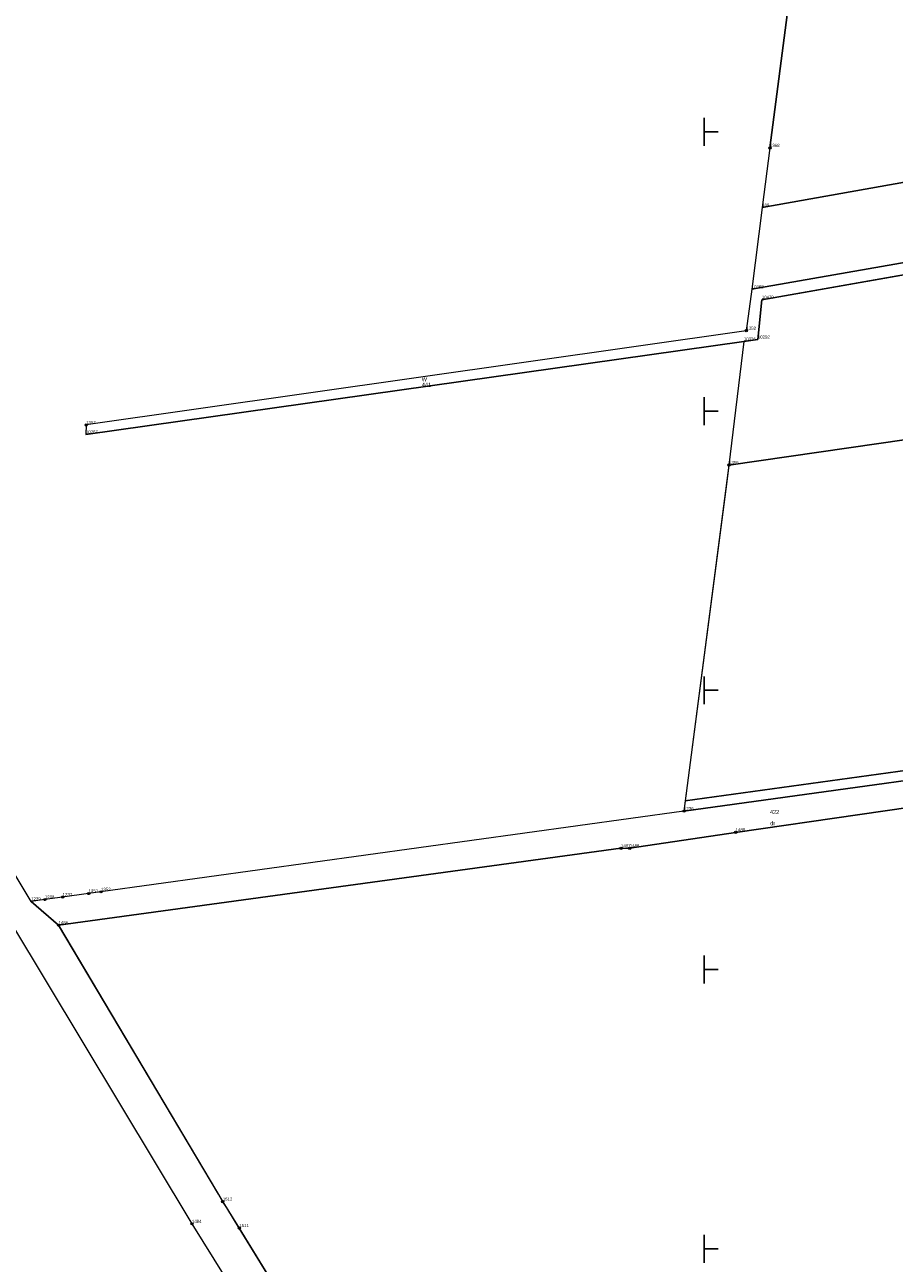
# Model space of a CAD drawing. Header units: metres. Extents: x 5548743 to 5556416, y 5707500 to 5714000.
# Tile 39 of 244: x 5550157 to 5550468, y 5712395 to 5712838. Entities that reach past the tile are written whole.
import ezdxf
from ezdxf.enums import TextEntityAlignment as Align

# ---------------------------------------------------------------- set-up
doc = ezdxf.new("R2010")
doc.units = ezdxf.units.M
doc.linetypes.add('219-1000', pattern=[0])
doc.layers.get('0').update_dxf_attribs({"color": 2, "lineweight": 5})
doc.styles.get("Standard").update_dxf_attribs({"font": 'Working1250', "width": 0.75})

# ---------------------------------------------------------------- blocks, each defined once
blk = doc.blocks.new('202')
at = {"color": 0, "linetype": 'Continuous', "lineweight": 0}
blk.add_circle((0, 0), 0.4, dxfattribs=at)
blk = doc.blocks.new('203')
at = {"linetype": 'Continuous', "lineweight": 0}
h = blk.add_hatch(color=0, dxfattribs=at)
edge = h.paths.add_edge_path()
edge.add_arc((0, 0), 0.09, 0, 360)
blk = doc.blocks.new('RAMKA1000K')
at = {"color": 0}
for p, q in [((0, 495), (0, 500)), ((0, 500), (5, 500)), ((0, 395), (0, 405)), ((0, 400), (5, 400)), ((0, 295), (0, 305)), ((0, 300), (5, 300)), ((0, 195), (0, 205)), ((0, 200), (5, 200)), ((0, 95), (0, 105)), ((0, 100), (5, 100)), ((0, 0), (0, 5)), ((0, 0), (5, 0))]:
    blk.add_line(p, q, dxfattribs=at)

msp = doc.modelspace()

# ---------------------------------------------------------------- linework, layer by layer
at = {"layer": '217-kontur klasyfikacyjny', "color": 3, "linetype": 'CONTINUOUS', "lineweight": 18, "flags": 128}
for points in [[(5550430.46, 5712847.53), (5550423.52, 5712794.26)], [(5550416.98, 5712743.62), (5550717.32, 5712796.14)], [(5550423.52, 5712794.26), (5550420.75, 5712772.85)], [(5550717.28, 5712792.16), (5550420.6, 5712739.86)], [(5550477.09, 5712782.88), (5550420.75, 5712772.85)], [(5550420.75, 5712772.85), (5550477.09, 5712782.88)], [(5550420.75, 5712772.85), (5550416.98, 5712743.62)], [(5550420.6, 5712739.86), (5550419.2, 5712725.62)], [(5550414.17, 5712724.9), (5550408.86, 5712680.67)], [(5550707.03, 5712723.69), (5550408.86, 5712680.67)], [(5550408.86, 5712680.67), (5550707.03, 5712723.69)], [(5550419.2, 5712725.62), (5550414.17, 5712724.9)], [(5550408.86, 5712680.67), (5550408.08, 5712674.74)], [(5550408.08, 5712674.74), (5550393.23, 5712560.37)], [(5550687.24, 5712600.99), (5550393.23, 5712560.37)], [(5550393.23, 5712560.37), (5550687.24, 5712600.99)], [(5550392.75, 5712556.72), (5550689.76, 5712597.72)], [(5550393.23, 5712560.37), (5550392.75, 5712556.72)]]:
    msp.add_lwpolyline(points, dxfattribs=at)
at = {"layer": '218-kontur użytku gruntowego', "color": 3, "linetype": 'CONTINUOUS', "lineweight": 18, "flags": 128}
for points in [[(5550430.46, 5712847.53), (5550423.52, 5712794.26)], [(5550717.32, 5712796.14), (5550416.98, 5712743.62)], [(5550416.98, 5712743.62), (5550717.32, 5712796.14)], [(5550423.52, 5712794.26), (5550420.75, 5712772.85)], [(5550420.6, 5712739.86), (5550717.28, 5712792.16)], [(5550717.28, 5712792.16), (5550420.6, 5712739.86)], [(5550477.09, 5712782.88), (5550420.75, 5712772.85)], [(5550420.75, 5712772.85), (5550477.09, 5712782.88)], [(5550420.75, 5712772.85), (5550416.98, 5712743.62)], [(5550416.98, 5712743.62), (5550415.06, 5712728.76)], [(5550419.2, 5712725.62), (5550420.6, 5712739.86)], [(5550420.6, 5712739.86), (5550419.2, 5712725.62)], [(5550415.06, 5712728.76), (5550178.74, 5712695.03)], [(5550178.65, 5712691.65), (5550414.17, 5712724.9)], [(5550414.17, 5712724.9), (5550408.86, 5712680.67)], [(5550707.03, 5712723.69), (5550408.86, 5712680.67)], [(5550408.86, 5712680.67), (5550707.03, 5712723.69)], [(5550414.17, 5712724.9), (5550419.2, 5712725.62)], [(5550419.2, 5712725.62), (5550414.17, 5712724.9)], [(5550178.74, 5712695.03), (5550178.65, 5712691.65)], [(5550408.86, 5712680.67), (5550408.08, 5712674.74)], [(5550408.08, 5712674.74), (5550393.23, 5712560.37)], [(5550687.24, 5712600.99), (5550393.23, 5712560.37)], [(5550393.23, 5712560.37), (5550687.24, 5712600.99)], [(5550159.05, 5712524.42), (5550115.3, 5712597.15)], [(5550392.75, 5712556.72), (5550689.76, 5712597.72)], [(5550689.76, 5712597.72), (5550392.75, 5712556.72)], [(5550393.23, 5712560.37), (5550392.75, 5712556.72)], [(5550411.23, 5712549.12), (5550500.17, 5712561.94)], [(5550392.75, 5712556.72), (5550184.06, 5712527.82)], [(5550373.35, 5712543.43), (5550411.23, 5712549.12)], [(5550168.86, 5712515.88), (5550370.2, 5712543.41)], [(5550370.2, 5712543.41), (5550373.35, 5712543.43)], [(5550163.95, 5712525.06), (5550159.05, 5712524.42)], [(5550159.05, 5712524.42), (5550168.86, 5712515.88)], [(5550168.86, 5712515.88), (5550159.05, 5712524.42)], [(5550170.34, 5712525.93), (5550163.95, 5712525.06)], [(5550179.61, 5712527.21), (5550170.34, 5712525.93)], [(5550184.06, 5712527.82), (5550179.61, 5712527.21)], [(5550151.61, 5712516.99), (5550216.62, 5712408.92)], [(5550226.08, 5712419.49), (5550168.86, 5712515.88)], [(5550227.65, 5712416.85), (5550226.08, 5712419.49)], [(5550229.06, 5712414.6), (5550227.65, 5712416.85)], [(5550233.58, 5712407.41), (5550229.06, 5712414.6)], [(5550216.62, 5712408.92), (5550228.37, 5712389.92)], [(5550293.13, 5712310.27), (5550233.58, 5712407.41)]]:
    msp.add_lwpolyline(points, dxfattribs=at)
at = {"layer": '219-działka ewidencyjna', "color": 7, "linetype": '219-1000', "lineweight": 18, "flags": 128}
for points in [[(5550423.52, 5712794.26), (5550430.46, 5712847.53)], [(5550721.57, 5712796.88), (5550416.98, 5712743.62)], [(5550423.52, 5712794.26), (5550420.75, 5712772.85)], [(5550720.92, 5712792.8), (5550420.6, 5712739.86)], [(5550477.09, 5712782.88), (5550420.75, 5712772.85)], [(5550420.75, 5712772.85), (5550416.98, 5712743.62)], [(5550416.98, 5712743.62), (5550415.06, 5712728.76)], [(5550420.6, 5712739.86), (5550419.2, 5712725.62)], [(5550415.06, 5712728.76), (5550178.74, 5712695.03)], [(5550414.17, 5712724.9), (5550178.65, 5712691.65)], [(5550414.17, 5712724.9), (5550408.86, 5712680.67)], [(5550709.94, 5712724.1), (5550408.86, 5712680.67)], [(5550419.2, 5712725.62), (5550414.17, 5712724.9)], [(5550178.74, 5712695.03), (5550178.65, 5712691.65)], [(5550408.86, 5712680.67), (5550392.75, 5712556.72)], [(5550159.05, 5712524.42), (5550115.3, 5712597.15)], [(5550689.76, 5712597.72), (5550392.75, 5712556.72)], [(5550500.17, 5712561.94), (5550411.23, 5712549.12)], [(5550392.75, 5712556.72), (5550184.06, 5712527.82)], [(5550411.23, 5712549.12), (5550373.35, 5712543.43)], [(5550370.2, 5712543.41), (5550168.86, 5712515.88)], [(5550370.2, 5712543.41), (5550373.35, 5712543.43)], [(5550163.95, 5712525.06), (5550159.05, 5712524.42)], [(5550159.05, 5712524.42), (5550168.86, 5712515.88)], [(5550170.34, 5712525.93), (5550163.95, 5712525.06)], [(5550179.61, 5712527.21), (5550170.34, 5712525.93)], [(5550184.06, 5712527.82), (5550179.61, 5712527.21)], [(5550151.61, 5712516.99), (5550216.62, 5712408.92)], [(5550168.86, 5712515.88), (5550227.65, 5712416.85)], [(5550227.65, 5712416.85), (5550233.58, 5712407.41)], [(5550216.62, 5712408.92), (5550228.37, 5712389.92)], [(5550233.58, 5712407.41), (5550300.71, 5712297.91)]]:
    msp.add_lwpolyline(points, dxfattribs=at)

# ---------------------------------------------------------------- block references
at = {"layer": '202-punkt graniczny', "color": 7, "linetype": 'CONTINUOUS', "lineweight": 18}
for p in [(5550423.52, 5712794.26), (5550415.06, 5712728.76), (5550178.74, 5712695.03), (5550408.86, 5712680.67), (5550392.75, 5712556.72), (5550411.23, 5712549.12), (5550370.2, 5712543.41), (5550373.35, 5712543.43), (5550184.06, 5712527.82), (5550163.95, 5712525.06), (5550170.34, 5712525.93), (5550179.61, 5712527.21), (5550168.86, 5712515.88), (5550227.65, 5712416.85), (5550216.62, 5712408.92), (5550233.58, 5712407.41)]:
    msp.add_blockref('202', p, dxfattribs=at)
at = {"layer": '203-punkt graniczny', "color": 7, "linetype": 'CONTINUOUS', "lineweight": 18}
for p in [(5550420.75, 5712772.85), (5550416.98, 5712743.62), (5550420.6, 5712739.86), (5550414.17, 5712724.9), (5550419.2, 5712725.62), (5550178.65, 5712691.65), (5550159.05, 5712524.42)]:
    msp.add_blockref('203', p, dxfattribs=at)
at = {"layer": 'Wstawianie ramki sekcyjnej z opisem', "color": 7, "linetype": 'CONTINUOUS', "lineweight": 13}
for p in [(5550400, 5712500), (5550400, 5712500), (5550400, 5712500), (5550400, 5712500), (5550400, 5712000), (5550400, 5712000), (5550400, 5712000), (5550400, 5712000)]:
    msp.add_blockref('RAMKA1000K', p, dxfattribs=at)

# ---------------------------------------------------------------- texts
at = {"layer": '202-punkt graniczny-Atr103', "color": 7, "width": 0.9}
for s, p in [('1368', (5550423.52, 5712794.26)), ('1368', (5550423.52, 5712794.26)), ('1358', (5550415.06, 5712728.76)), ('1358', (5550415.06, 5712728.76)), ('1357', (5550178.74, 5712695.03)), ('1357', (5550178.74, 5712695.03)), ('1355', (5550408.86, 5712680.67)), ('1355', (5550408.86, 5712680.67)), ('1236', (5550392.75, 5712556.72)), ('1236', (5550392.75, 5712556.72)), ('1489', (5550411.23, 5712549.12)), ('1489', (5550411.23, 5712549.12)), ('1487', (5550370.2, 5712543.41)), ('1487', (5550370.2, 5712543.41)), ('1488', (5550373.35, 5712543.43)), ('1488', (5550373.35, 5712543.43)), ('1351', (5550179.61, 5712527.21)), ('1351', (5550179.61, 5712527.21)), ('1352', (5550184.06, 5712527.82)), ('1352', (5550184.06, 5712527.82)), ('1238', (5550163.95, 5712525.06)), ('1238', (5550163.95, 5712525.06)), ('1237', (5550170.34, 5712525.93)), ('1237', (5550170.34, 5712525.93)), ('1486', (5550168.86, 5712515.88)), ('1486', (5550168.86, 5712515.88)), ('1512', (5550227.65, 5712416.85)), ('1512', (5550227.65, 5712416.85)), ('1484', (5550216.62, 5712408.92)), ('1484', (5550216.62, 5712408.92)), ('1511', (5550233.58, 5712407.41)), ('1511', (5550233.58, 5712407.41))]:
    msp.add_text(s, height=1.125, dxfattribs=at).set_placement(p, align=Align.BOTTOM_LEFT)
at = {"layer": '203-punkt graniczny-Atr103', "color": 7, "width": 0.9}
for s, p in [('108', (5550420.75, 5712772.85)), ('108', (5550420.75, 5712772.85)), ('10388', (5550416.98, 5712743.62)), ('10388', (5550416.98, 5712743.62)), ('10479', (5550420.6, 5712739.86)), ('10479', (5550420.6, 5712739.86)), ('10326', (5550414.17, 5712724.9)), ('10326', (5550414.17, 5712724.9)), ('10292', (5550419.2, 5712725.62)), ('10292', (5550419.2, 5712725.62)), ('10267', (5550178.65, 5712691.65)), ('10267', (5550178.65, 5712691.65)), ('1239', (5550159.05, 5712524.42)), ('1239', (5550159.05, 5712524.42))]:
    msp.add_text(s, height=1.125, dxfattribs=at).set_placement(p, align=Align.BOTTOM_LEFT)
at = {"layer": '210-oznaczenie konturu użytku gruntowego', "color": 3, "linetype": 'CONTINUOUS', "lineweight": 18, "width": 0.79}
for s, p in [('W', (5550298.88, 5712710.64)), ('dr', (5550423.62, 5712551.67))]:
    msp.add_text(s, height=1.5, dxfattribs=at).set_placement(p)
at = {"layer": '211-numer działki ewidencyjnej', "color": 7, "linetype": 'CONTINUOUS', "lineweight": 18, "width": 0.79}
for s, p in [('441', (5550298.92, 5712708.64)), ('422', (5550423.53, 5712555.67))]:
    msp.add_text(s, height=1.5, dxfattribs=at).set_placement(p)

doc.saveas('drawing.dxf')
